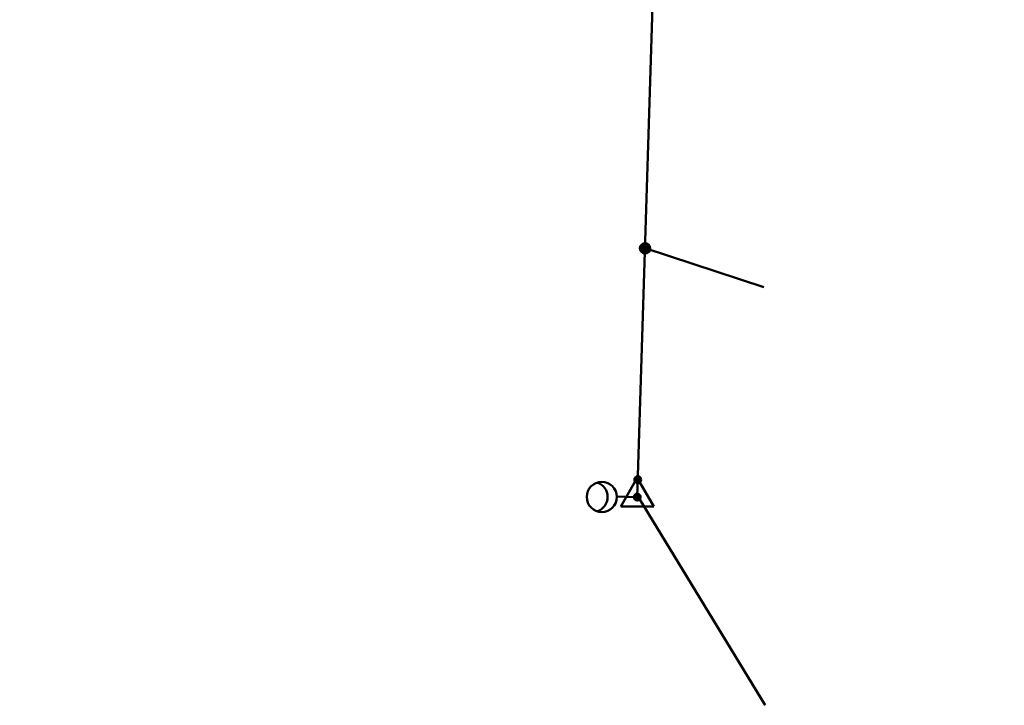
# Model space of a CAD drawing. Header units: millimetres. Extents: x 0 to 5880, y 0 to 297.
# Tile 20 of 35: x 2178 to 2240, y 117 to 160. Entities that reach past the tile are written whole.
import ezdxf

# ---------------------------------------------------------------- set-up
doc = ezdxf.new("R2010")
doc.units = ezdxf.units.MM
doc.linetypes.add('K5LT_BASIC', pattern=[0])
doc.linetypes.add('K5LT_THIN', pattern=[0])
doc.layers.add('Системный слой', color=7, linetype='Continuous')

# ---------------------------------------------------------------- blocks, each defined once
blk = doc.blocks.new('U244')
at = {"layer": 'Системный слой', "color": 7, "linetype": 'K5LT_BASIC', "lineweight": 50}
for p, q in [((2216.783, 131.256), (2215.754, 129.473)), ((2217.813, 129.473), (2216.783, 131.256)), ((2215.754, 129.473), (2217.813, 129.473))]:
    blk.add_line(p, q, dxfattribs=at)
blk = doc.blocks.new('U247')
at = {"layer": 'Системный слой'}
h = blk.add_hatch(color=7, dxfattribs=at)
h.paths.add_polyline_path([(2216.817, 131.147), (2216.71, 130.963), (2216.721, 130.957), (2216.733, 130.951), (2216.745, 130.946), (2216.758, 130.942), (2216.77, 130.939), (2216.783, 130.937), (2216.796, 130.935), (2216.809, 130.934), (2216.822, 130.934), (2216.835, 130.935), (2216.848, 130.936), (2216.861, 130.939), (2216.873, 130.942), (2216.886, 130.945), (2216.898, 130.95), (2216.91, 130.955), (2216.922, 130.962), (2216.933, 130.968), (2216.943, 130.976), (2216.954, 130.984), (2216.963, 130.992), (2216.973, 131.002), (2216.981, 131.012), (2216.989, 131.022), (2216.996, 131.033), (2217.003, 131.044), (2217.009, 131.055), (2217.014, 131.067), (2217.019, 131.08), (2217.022, 131.092), (2217.025, 131.105), (2217.028, 131.118), (2217.029, 131.131), (2217.029, 131.144), (2217.029, 131.157), (2217.028, 131.17), (2217.026, 131.183), (2217.024, 131.195), (2217.02, 131.208), (2217.016, 131.22), (2217.011, 131.232), (2217.006, 131.244), (2216.999, 131.256), (2216.992, 131.267), (2216.985, 131.277), (2216.976, 131.287), (2216.967, 131.297), (2216.958, 131.306), (2216.948, 131.314), (2216.937, 131.322), (2216.926, 131.329), (2216.925, 131.33)])
h.paths.add_polyline_path([(2216.605, 131.136), (2216.606, 131.123), (2216.608, 131.11), (2216.61, 131.098), (2216.614, 131.085), (2216.618, 131.073), (2216.623, 131.061), (2216.628, 131.049), (2216.635, 131.037), (2216.642, 131.026), (2216.649, 131.016), (2216.658, 131.006), (2216.667, 130.996), (2216.676, 130.987), (2216.686, 130.979), (2216.697, 130.971), (2216.708, 130.964), (2216.71, 130.963), (2216.817, 131.147), (2216.925, 131.33), (2216.913, 131.336), (2216.902, 131.341), (2216.89, 131.346), (2216.877, 131.35), (2216.865, 131.354), (2216.852, 131.356), (2216.839, 131.358), (2216.826, 131.359), (2216.813, 131.359), (2216.8, 131.358), (2216.787, 131.357), (2216.774, 131.355), (2216.761, 131.352), (2216.749, 131.348), (2216.737, 131.343), (2216.725, 131.338), (2216.713, 131.332), (2216.702, 131.325), (2216.691, 131.318), (2216.681, 131.31), (2216.671, 131.301), (2216.662, 131.292), (2216.653, 131.282), (2216.645, 131.272), (2216.638, 131.261), (2216.631, 131.25), (2216.625, 131.238), (2216.62, 131.226), (2216.616, 131.214), (2216.612, 131.202), (2216.609, 131.189), (2216.607, 131.176), (2216.605, 131.163), (2216.605, 131.15), (2216.605, 131.137)])
at = {"layer": 'Системный слой', "color": 7, "linetype": 'K5LT_THIN', "lineweight": 18}
blk.add_line((2216.781, 130.147), (2216.817, 131.147), dxfattribs=at)
at = {"layer": 'Системный слой', "color": 7, "linetype": 'K5LT_BASIC', "lineweight": 50}
blk.add_circle((2216.817, 131.147), 0.213, dxfattribs=at)
blk = doc.blocks.new('U246')
at = {"layer": 'Системный слой'}
blk.add_blockref('U247', (0, 0), dxfattribs=at)
blk = doc.blocks.new('U245')
at = {"layer": 'Системный слой'}
h = blk.add_hatch(color=7, dxfattribs=at)
h.paths.add_polyline_path([(2216.783, 130.067), (2216.988, 130.125), (2216.984, 130.137), (2216.979, 130.149), (2216.974, 130.161), (2216.968, 130.173), (2216.961, 130.184), (2216.953, 130.194), (2216.945, 130.205), (2216.936, 130.214), (2216.927, 130.223), (2216.917, 130.232), (2216.907, 130.24), (2216.896, 130.247), (2216.885, 130.254), (2216.873, 130.26), (2216.861, 130.265), (2216.849, 130.269), (2216.836, 130.273), (2216.824, 130.276), (2216.811, 130.278), (2216.798, 130.279), (2216.785, 130.28), (2216.772, 130.279), (2216.759, 130.278), (2216.746, 130.276), (2216.733, 130.274), (2216.72, 130.27), (2216.708, 130.266), (2216.696, 130.261), (2216.684, 130.255), (2216.673, 130.249), (2216.662, 130.242), (2216.652, 130.234), (2216.642, 130.225), (2216.632, 130.217), (2216.623, 130.207), (2216.615, 130.197), (2216.607, 130.186), (2216.6, 130.175), (2216.594, 130.164), (2216.588, 130.152), (2216.584, 130.14), (2216.579, 130.128), (2216.576, 130.115), (2216.574, 130.102), (2216.572, 130.089), (2216.571, 130.076), (2216.571, 130.063), (2216.571, 130.05), (2216.573, 130.037), (2216.575, 130.025), (2216.578, 130.012), (2216.578, 130.01)])
h.paths.add_polyline_path([(2216.943, 129.927), (2216.951, 129.937), (2216.959, 129.948), (2216.966, 129.959), (2216.972, 129.97), (2216.978, 129.982), (2216.983, 129.994), (2216.987, 130.006), (2216.99, 130.019), (2216.993, 130.032), (2216.994, 130.045), (2216.995, 130.058), (2216.996, 130.071), (2216.995, 130.084), (2216.994, 130.097), (2216.991, 130.11), (2216.988, 130.122), (2216.988, 130.125), (2216.783, 130.067), (2216.578, 130.01), (2216.582, 129.998), (2216.587, 129.985), (2216.592, 129.974), (2216.598, 129.962), (2216.605, 129.951), (2216.613, 129.94), (2216.621, 129.93), (2216.629, 129.92), (2216.639, 129.911), (2216.649, 129.903), (2216.659, 129.895), (2216.67, 129.887), (2216.681, 129.881), (2216.693, 129.875), (2216.705, 129.87), (2216.717, 129.865), (2216.729, 129.861), (2216.742, 129.859), (2216.755, 129.856), (2216.768, 129.855), (2216.781, 129.855), (2216.794, 129.855), (2216.807, 129.856), (2216.82, 129.858), (2216.833, 129.86), (2216.845, 129.864), (2216.857, 129.868), (2216.87, 129.873), (2216.881, 129.879), (2216.893, 129.885), (2216.904, 129.892), (2216.914, 129.9), (2216.924, 129.908), (2216.934, 129.917), (2216.943, 129.926)])
at = {"layer": 'Системный слой', "color": 7, "linetype": 'K5LT_BASIC', "lineweight": 50}
blk.add_circle((2216.783, 130.067), 0.212, dxfattribs=at)
at = {"layer": 'Системный слой'}
blk.add_blockref('U246', (0, 0), dxfattribs=at)
blk = doc.blocks.new('U243')
at = {"layer": 'Системный слой'}
for name in ['U244', 'U245']:
    blk.add_blockref(name, (0, 0), dxfattribs=at)
blk = doc.blocks.new('U254')
at = {"layer": 'Системный слой'}
h = blk.add_hatch(color=7, dxfattribs=at)
h.paths.add_polyline_path([(2217.269, 145.546), (2217.139, 145.837), (2217.124, 145.831), (2217.11, 145.823), (2217.096, 145.815), (2217.083, 145.806), (2217.07, 145.796), (2217.058, 145.786), (2217.046, 145.775), (2217.035, 145.764), (2217.025, 145.752), (2217.015, 145.739), (2217.005, 145.726), (2216.997, 145.713), (2216.989, 145.699), (2216.981, 145.685), (2216.975, 145.67), (2216.969, 145.655), (2216.964, 145.64), (2216.96, 145.625), (2216.956, 145.609), (2216.953, 145.594), (2216.951, 145.578), (2216.95, 145.562), (2216.95, 145.546), (2216.95, 145.53), (2216.951, 145.514), (2216.954, 145.498), (2216.956, 145.482), (2216.96, 145.467), (2216.964, 145.452), (2216.969, 145.436), (2216.975, 145.422), (2216.982, 145.407), (2216.989, 145.393), (2216.997, 145.379), (2217.006, 145.366), (2217.015, 145.353), (2217.025, 145.34), (2217.036, 145.328), (2217.047, 145.317), (2217.059, 145.306), (2217.071, 145.296), (2217.084, 145.286), (2217.097, 145.278), (2217.111, 145.269), (2217.125, 145.262), (2217.14, 145.255), (2217.154, 145.249), (2217.169, 145.244), (2217.185, 145.239), (2217.2, 145.235), (2217.216, 145.232), (2217.232, 145.23), (2217.248, 145.228), (2217.264, 145.228), (2217.279, 145.228), (2217.295, 145.229), (2217.311, 145.231), (2217.327, 145.233), (2217.343, 145.236), (2217.358, 145.241), (2217.373, 145.245), (2217.388, 145.251), (2217.398, 145.255)])
h.paths.add_polyline_path([(2217.442, 145.814), (2217.428, 145.822), (2217.414, 145.83), (2217.4, 145.837), (2217.385, 145.843), (2217.37, 145.849), (2217.355, 145.853), (2217.339, 145.857), (2217.323, 145.86), (2217.308, 145.863), (2217.292, 145.864), (2217.276, 145.865), (2217.26, 145.865), (2217.244, 145.864), (2217.228, 145.863), (2217.212, 145.86), (2217.197, 145.857), (2217.181, 145.853), (2217.166, 145.848), (2217.151, 145.843), (2217.139, 145.837), (2217.269, 145.546), (2217.398, 145.255), (2217.412, 145.262), (2217.426, 145.269), (2217.44, 145.278), (2217.453, 145.286), (2217.466, 145.296), (2217.478, 145.306), (2217.49, 145.317), (2217.501, 145.328), (2217.512, 145.34), (2217.522, 145.353), (2217.531, 145.366), (2217.54, 145.379), (2217.548, 145.393), (2217.555, 145.407), (2217.562, 145.422), (2217.568, 145.436), (2217.573, 145.452), (2217.577, 145.467), (2217.581, 145.482), (2217.584, 145.498), (2217.586, 145.514), (2217.587, 145.53), (2217.587, 145.546), (2217.587, 145.562), (2217.586, 145.578), (2217.584, 145.594), (2217.581, 145.609), (2217.578, 145.625), (2217.573, 145.64), (2217.568, 145.655), (2217.562, 145.67), (2217.556, 145.685), (2217.548, 145.699), (2217.54, 145.713), (2217.532, 145.726), (2217.522, 145.739), (2217.512, 145.752), (2217.502, 145.764), (2217.491, 145.775), (2217.479, 145.786), (2217.467, 145.796), (2217.454, 145.806)])
at = {"layer": 'Системный слой', "color": 7, "linetype": 'K5LT_BASIC', "lineweight": 50}
blk.add_circle((2217.269, 145.546), 0.319, dxfattribs=at)
blk = doc.blocks.new('U279')
at = {"layer": 'Системный слой', "color": 7, "linetype": 'K5LT_BASIC', "lineweight": 50}
blk.add_line((2215.516, 130.097), (2216.783, 130.067), dxfattribs=at)
blk.add_circle((2214.579, 130.077), 0.938, dxfattribs=at)
blk.add_arc((2214.005, 130.082), 0.938, 287.3803, 71.75587, dxfattribs=at)

msp = doc.modelspace()

# ---------------------------------------------------------------- linework, layer by layer
at = {"layer": 'Системный слой', "color": 7, "linetype": 'K5LT_BASIC', "lineweight": 50}
for p, q in [((2220.701, 254.993), (2216.783, 130.067)), ((2217.269, 145.546), (2224.651, 143.125)), ((2216.943, 129.927), (2224.739, 117.112))]:
    msp.add_line(p, q, dxfattribs=at)

# ---------------------------------------------------------------- block references
at = {"layer": 'Системный слой'}
for name in ['U254', 'U243', 'U279']:
    msp.add_blockref(name, (0, 0), dxfattribs=at)

doc.saveas('drawing.dxf')
